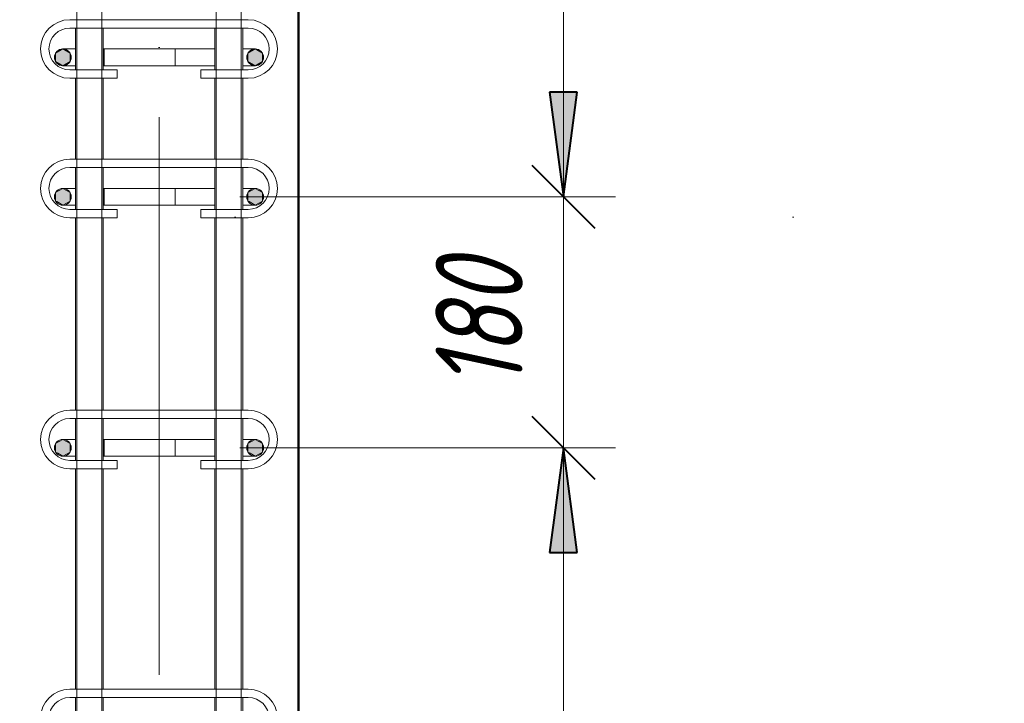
# Model space of a CAD drawing. Header units: millimetres. Extents: x 55419 to 67997, y -118926 to 7424.
# Tile 34 of 38: x 63686 to 64393, y 2587 to 3077. Entities that reach past the tile are written whole.
import ezdxf

# ---------------------------------------------------------------- set-up
doc = ezdxf.new("R2010")
doc.units = ezdxf.units.MM
for name, pattern in [('ADSK_Линия разреза', [400, 0, -200, 0, -200]), ('ADSK_Линия сетки', [500, 400, -50, 0, -50]), ('ADSK_Пунктирная_п5', [100, 0, -100])]:
    doc.linetypes.add(name, pattern=pattern)
for name, color, linetype, lineweight in [('A-____-____-DIMS', 211, 'Continuous', 9), ('A-____-____-DIMS-25', 211, 'Continuous', 9), ('G-____-____-SYMB', 111, 'ADSK_Пунктирная_п5', 20), ('S-COLS-____-MCUT', 52, 'Continuous', 50), ('S-GRID-____-OTLN', 1, 'Continuous', 9), ('S-RBAR-____-MCUT', 171, 'Continuous', 20), ('S-RBAR-____-OTLN', 171, 'Continuous', 100)]:
    doc.layers.add(name, color=color, linetype=linetype, lineweight=lineweight)
doc.styles.add('GOST Common_I_5', font='GOST_Common Italic.ttf', dxfattribs={"width": 0.8, "height": 62.5})
doc.dimstyles.new('ADSK_Для_арматуры_Основной_2_5_мм_шаг_кол-во_Стрелки_точный_1', dxfattribs={"dimscale": 304.8, "dimtxt": 0.206224, "dimasz": 0, "dimexe": 0.123031, "dimexo": 0.000403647, "dimgap": 0.032808, "dimtad": 1, "dimdec": 0, "dimlfac": 304.8, "dimdsep": 46, "dimtxsty": 'GOST Common_I_5', "dimblk2": 'NONE', "dimsah": 1, "dimcen": 0.09, "dimdle": 0.123031, "dimazin": 0, "dimtfac": 1, "dimtdec": 4, "dimtix": 1, "dimtmove": 0, "dimatfit": 3, "dimfxl": 1, "dimtvp": 1, "dimtfill": 1, "dimtolj": 1, "dimtzin": 0, "dimarcsym": 2})
doc.dimstyles.new('ADSK_Для_арматуры_Основной_2_5_мм_шаг_кол-во_Стрелки_точный_2', dxfattribs={"dimscale": 304.8, "dimtxt": 0.206224, "dimasz": 0.246063, "dimexe": 0.123031, "dimexo": 0.000403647, "dimgap": 0.032808, "dimtad": 1, "dimdec": 0, "dimlfac": 304.8, "dimdsep": 46, "dimtxsty": 'GOST Common_I_5', "dimsah": 1, "dimcen": 0.09, "dimdle": 0.123031, "dimazin": 0, "dimtfac": 1, "dimtdec": 4, "dimtix": 1, "dimtmove": 0, "dimatfit": 3, "dimfxl": 1, "dimtvp": 1, "dimtfill": 1, "dimtolj": 1, "dimtzin": 0, "dimarcsym": 2})
doc.dimstyles.new('ADSK_Округление_5мм__Узкий__4', dxfattribs={"dimscale": 304.8, "dimtxt": 0.206224, "dimasz": 0.147638, "dimexe": 0.123031, "dimexo": 0.000269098, "dimgap": 0.032808, "dimtad": 1, "dimdec": 0, "dimlfac": 304.8, "dimrnd": 5, "dimdsep": 46, "dimtxsty": 'GOST Common_I_5', "dimblk1": 'OBLIQUE', "dimblk2": 'OBLIQUE', "dimsah": 1, "dimcen": 0.09, "dimdle": 0.123031, "dimazin": 0, "dimtfac": 1, "dimtdec": 4, "dimtix": 1, "dimtmove": 0, "dimatfit": 3, "dimfxl": 1, "dimtvp": 1, "dimtfill": 1, "dimtolj": 1, "dimtzin": 0, "dimlwd": 20, "dimlwe": 20, "dimarcsym": 2})

# ---------------------------------------------------------------- blocks, each defined once
blk = doc.blocks.new('DIMBLOCK55-КЖ1_ПЭ_ВЭ1_Армирование_Пилоны_Пм-1_6_2-2')
at = {"layer": 'A-____-____-DIMS-25', "lineweight": 40}
for points in [[(64076.48, 3850), (64066.61, 3775), (64086.35, 3775)], [(64076.48, 2950), (64086.35, 3025), (64066.61, 3025)]]:
    blk.add_hatch(color=256, dxfattribs=at).paths.add_polyline_path(points)
at = {"layer": 'A-____-____-DIMS-25'}
for p, q in [((64076.48, 3887.5), (64076.48, 2912.5)), ((64076.48, 3850), (63892.89, 3850)), ((64076.48, 3850), (64113.98, 3850)), ((64076.48, 2950), (63892.89, 2950)), ((64076.48, 2950), (64113.98, 2950))]:
    blk.add_line(p, q, dxfattribs=at)
at = {"layer": 'A-____-____-DIMS-25', "lineweight": 40}
for p, q in [((64076.48, 3850), (64066.61, 3775)), ((64086.35, 3775), (64076.48, 3850)), ((64066.61, 3775), (64086.35, 3775)), ((64086.35, 3025), (64066.61, 3025)), ((64066.61, 3025), (64076.48, 2950)), ((64076.48, 2950), (64086.35, 3025))]:
    blk.add_line(p, q, dxfattribs=at)
at = {"layer": 'A-____-____-DIMS-25', "color": 0, "insert": (63984.8, 3246.59), "char_height": 62.5, "width": 368.194, "attachment_point": 1, "rotation": 90, "line_spacing_factor": 1.022761, "style": 'GOST Common_I_5', "bg_fill": 3, "box_fill_scale": 1.25, "bg_fill_color": 256, "bg_fill_true_color": 13158600, "bg_fill_transparency": 0}
blk.add_mtext('100x9=900', dxfattribs=at)
blk = doc.blocks.new('_None')
blk = doc.blocks.new('DIMBLOCK56-КЖ1_ПЭ_ВЭ1_Армирование_Пилоны_Пм-1_6_2-2')
at = {"layer": 'A-____-____-DIMS-25', "lineweight": 40}
for points in [[(64076.48, 2770), (64066.61, 2695), (64086.35, 2695)], [(64076.48, 970), (64086.35, 1045), (64066.61, 1045)]]:
    blk.add_hatch(color=256, dxfattribs=at).paths.add_polyline_path(points)
at = {"layer": 'A-____-____-DIMS-25'}
for p, q in [((64076.48, 2807.5), (64076.48, 932.5)), ((64076.48, 2770), (63892.89, 2770)), ((64076.48, 2770), (64113.98, 2770)), ((64076.48, 970), (63892.89, 970)), ((64076.48, 970), (64113.98, 970))]:
    blk.add_line(p, q, dxfattribs=at)
at = {"layer": 'A-____-____-DIMS-25', "lineweight": 40}
for p, q in [((64076.48, 2770), (64066.61, 2695)), ((64086.35, 2695), (64076.48, 2770)), ((64066.61, 2695), (64086.35, 2695)), ((64086.35, 1045), (64066.61, 1045)), ((64066.61, 1045), (64076.48, 970)), ((64076.48, 970), (64086.35, 1045))]:
    blk.add_line(p, q, dxfattribs=at)
at = {"layer": 'A-____-____-DIMS-25', "color": 0, "insert": (63984.8, 1699.01), "char_height": 62.5, "width": 410.3829, "attachment_point": 1, "rotation": 90, "line_spacing_factor": 1.022761, "style": 'GOST Common_I_5', "bg_fill": 3, "box_fill_scale": 1.25, "bg_fill_color": 256, "bg_fill_true_color": 13158600, "bg_fill_transparency": 0}
blk.add_mtext('200x9=1800', dxfattribs=at)
blk = doc.blocks.new('DIMBLOCK60-КЖ1_ПЭ_ВЭ1_Армирование_Пилоны_Пм-1_6_2-2')
at = {"layer": 'A-____-____-DIMS-25', "lineweight": 20}
for p, q in [((64076.48, 2987.5), (64076.48, 2732.5)), ((64076.48, 2950), (63844.39, 2950)), ((64076.48, 2950), (64113.98, 2950)), ((64076.48, 2770), (63844.39, 2770)), ((64076.48, 2770), (64113.98, 2770))]:
    blk.add_line(p, q, dxfattribs=at)
at = {"layer": 'A-____-____-DIMS-25', "lineweight": 40}
for p, q in [((64076.48, 2950), (64053.98, 2972.5)), ((64076.48, 2950), (64098.98, 2927.5)), ((64076.48, 2770), (64053.98, 2792.5)), ((64076.48, 2770), (64098.98, 2747.5))]:
    blk.add_line(p, q, dxfattribs=at)
at = {"layer": 'A-____-____-DIMS-25', "color": 0, "lineweight": 20, "insert": (63984.8, 2812.06), "char_height": 62.5, "width": 115.0606, "attachment_point": 1, "rotation": 90, "line_spacing_factor": 1.022761, "style": 'GOST Common_I_5', "bg_fill": 3, "box_fill_scale": 1.25, "bg_fill_color": 256, "bg_fill_true_color": 13158600, "bg_fill_transparency": 0}
blk.add_mtext('180', dxfattribs=at)
blk = doc.blocks.new('_Oblique')
at = {"color": 0, "linetype": 'ByBlock', "lineweight": -2}
blk.add_line((-0.5, -0.5), (0.5, 0.5), dxfattribs=at)

msp = doc.modelspace()

# ---------------------------------------------------------------- hatches: boundary and pattern name
at = {"layer": 'S-RBAR-____-MCUT'}
h = msp.add_hatch(color=256, dxfattribs=at)
edge = h.paths.add_edge_path()
edge.add_arc((63717.3861, 3050), 6, 0, 360)
for points in [[(63717.3861, 3044), (63722.5823, 3047), (63722.5823, 3053), (63717.3861, 3056), (63712.19, 3053), (63712.19, 3047)], [(63855.3861, 3044), (63860.5823, 3047), (63860.5823, 3053), (63855.3861, 3056), (63850.19, 3053), (63850.19, 3047)], [(63717.3861, 2944), (63722.5823, 2947), (63722.5823, 2953), (63717.3861, 2956), (63712.19, 2953), (63712.19, 2947), (63712.9804, 2946.5436)], [(63855.3861, 2944), (63860.5823, 2947), (63860.5823, 2953), (63855.3861, 2956), (63850.19, 2953), (63850.19, 2947), (63850.9804, 2946.5436)], [(63717.3861, 2764), (63722.5823, 2767), (63722.5823, 2773), (63717.3861, 2776), (63712.19, 2773), (63712.19, 2767), (63713.7006, 2766.1278)], [(63855.3861, 2764), (63860.5823, 2767), (63860.5823, 2773), (63855.3861, 2776), (63850.19, 2773), (63850.19, 2767), (63851.7006, 2766.1278)]]:
    msp.add_hatch(color=256, dxfattribs=at).paths.add_polyline_path(points)
h = msp.add_hatch(color=256, dxfattribs=at)
edge = h.paths.add_edge_path()
edge.add_arc((63855.3861, 3050), 6, 0, 360)
h = msp.add_hatch(color=256, dxfattribs=at)
edge = h.paths.add_edge_path()
edge.add_arc((63717.3861, 2950), 6, 0, 360)
h = msp.add_hatch(color=256, dxfattribs=at)
edge = h.paths.add_edge_path()
edge.add_arc((63855.3861, 2950), 6, 0, 360)
h = msp.add_hatch(color=256, dxfattribs=at)
edge = h.paths.add_edge_path()
edge.add_arc((63717.3861, 2770), 6, 0, 360)
h = msp.add_hatch(color=256, dxfattribs=at)
edge = h.paths.add_edge_path()
edge.add_arc((63855.3861, 2770), 6, 0, 360)

# ---------------------------------------------------------------- linework, layer by layer
at = {"layer": 'G-____-____-SYMB', "linetype": 'ADSK_Линия разреза'}
msp.add_line((63040.6496, 2935.3738), (64845.7201, 2935.3738), dxfattribs=at)
at = {"layer": 'S-COLS-____-MCUT'}
msp.add_line((63886.4051, -160), (63886.4051, 3900), dxfattribs=at)
at = {"layer": 'S-GRID-____-OTLN', "linetype": 'ADSK_Линия сетки'}
msp.add_line((63786.4051, -1393.6771), (63786.4051, 7314.9825), dxfattribs=at)
at = {"layer": 'S-RBAR-____-MCUT'}
for p, q in [((63717.3861, 3056), (63712.19, 3053)), ((63712.19, 3053), (63712.19, 3047)), ((63722.5823, 3053), (63717.3861, 3056)), ((63722.5823, 3047), (63722.5823, 3053)), ((63855.3861, 3056), (63850.19, 3053)), ((63850.19, 3053), (63850.19, 3047)), ((63860.5823, 3053), (63855.3861, 3056)), ((63860.5823, 3047), (63860.5823, 3053)), ((63712.19, 3047), (63717.3861, 3044)), ((63717.3861, 3044), (63722.5823, 3047)), ((63850.19, 3047), (63855.3861, 3044)), ((63855.3861, 3044), (63860.5823, 3047)), ((63717.3861, 2956), (63712.19, 2953)), ((63712.19, 2953), (63712.19, 2947)), ((63722.5823, 2953), (63717.3861, 2956)), ((63722.5823, 2947), (63722.5823, 2953)), ((63855.3861, 2956), (63850.19, 2953)), ((63850.19, 2953), (63850.19, 2947)), ((63860.5823, 2953), (63855.3861, 2956)), ((63860.5823, 2947), (63860.5823, 2953)), ((63712.19, 2947), (63712.9804, 2946.5436)), ((63712.9804, 2946.5436), (63717.3861, 2944)), ((63717.3861, 2944), (63722.5823, 2947)), ((63850.19, 2947), (63850.9804, 2946.5436)), ((63850.9804, 2946.5436), (63855.3861, 2944)), ((63855.3861, 2944), (63860.5823, 2947)), ((63717.3861, 2776), (63712.19, 2773)), ((63712.19, 2773), (63712.19, 2767)), ((63722.5823, 2773), (63717.3861, 2776)), ((63722.5823, 2767), (63722.5823, 2773)), ((63855.3861, 2776), (63850.19, 2773)), ((63850.19, 2773), (63850.19, 2767)), ((63860.5823, 2773), (63855.3861, 2776)), ((63860.5823, 2767), (63860.5823, 2773)), ((63712.19, 2767), (63713.7006, 2766.1278)), ((63713.7006, 2766.1278), (63717.3861, 2764)), ((63717.3861, 2764), (63722.5823, 2767)), ((63850.19, 2767), (63851.7006, 2766.1278)), ((63851.7006, 2766.1278), (63855.3861, 2764)), ((63855.3861, 2764), (63860.5823, 2767))]:
    msp.add_line(p, q, dxfattribs=at)
for centre in [(63717.3861, 3050), (63855.3861, 3050), (63717.3861, 2950), (63855.3861, 2950), (63717.3861, 2770), (63855.3861, 2770)]:
    msp.add_circle(centre, 6, dxfattribs=at)
at = {"layer": 'S-RBAR-____-OTLN', "lineweight": 20}
for p, q in [((63727.4048, -160), (63727.4048, 5900)), ((63745.4048, -160), (63745.4048, 5900)), ((63827.4048, -160), (63827.4048, 5900)), ((63845.4048, -160), (63845.4048, 5900)), ((63727.4048, -160), (63727.4048, 5000)), ((63745.4048, -160), (63745.4048, 5000)), ((63827.4048, -160), (63827.4048, 5000)), ((63845.4048, -160), (63845.4048, 5000)), ((63722.4048, 3077), (63850.4048, 3077)), ((63722.4048, 3071), (63850.4048, 3071)), ((63726.4048, 3071), (63726.4048, 3041)), ((63746.4048, 3071), (63746.4048, 3041)), ((63826.4048, 3071), (63826.4048, 3041)), ((63846.4048, 3071), (63846.4048, 3041)), ((63717.3861, 3056), (63726.2168, 3056)), ((63747.1473, 3056), (63746.4048, 3056)), ((63747.0177, 3056), (63751.9521, 3056)), ((63747.1473, 3056), (63747.1473, 3044)), ((63751.9933, 3056), (63778.842, 3056)), ((63778.842, 3056), (63798.059, 3056)), ((63798.059, 3056), (63819.3861, 3056)), ((63798.059, 3044), (63798.059, 3056)), ((63819.3861, 3056), (63826.4397, 3056)), ((63846.5959, 3056), (63855.3861, 3056)), ((63717.3861, 3044), (63726.0531, 3044)), ((63756.4048, 3041), (63722.4048, 3041)), ((63747.1473, 3044), (63746.4048, 3044)), ((63747.1077, 3044), (63751.4472, 3044)), ((63751.4713, 3044), (63778.842, 3044)), ((63756.4048, 3041), (63756.4048, 3035)), ((63778.842, 3044), (63798.059, 3044)), ((63798.059, 3044), (63819.3861, 3044)), ((63850.4048, 3041), (63816.4048, 3041)), ((63816.4048, 3041), (63816.4048, 3035)), ((63819.3861, 3044), (63826.4397, 3044)), ((63846.5959, 3044), (63855.3861, 3044)), ((63756.4048, 3035), (63722.4048, 3035)), ((63726.4048, 3035), (63726.4048, 2977)), ((63746.4048, 3035), (63746.4048, 2977)), ((63850.4048, 3035), (63816.4048, 3035)), ((63826.4048, 3035), (63826.4048, 2977)), ((63846.4048, 3035), (63846.4048, 2977)), ((63722.3976, 2977), (63850.3976, 2977)), ((63722.3976, 2971), (63850.3976, 2971)), ((63726.4048, 2971), (63726.4048, 2941)), ((63746.4048, 2971), (63746.4048, 2941)), ((63826.4048, 2971), (63826.4048, 2941)), ((63846.4048, 2971), (63846.4048, 2941)), ((63717.3861, 2956), (63726.2168, 2956)), ((63747.1473, 2956), (63746.4048, 2956)), ((63747.0177, 2956), (63751.9521, 2956)), ((63747.1473, 2956), (63747.1473, 2944)), ((63751.9933, 2956), (63778.842, 2956)), ((63778.842, 2956), (63798.059, 2956)), ((63798.059, 2956), (63819.3861, 2956)), ((63798.059, 2944), (63798.059, 2956)), ((63819.3861, 2956), (63826.4397, 2956)), ((63846.5959, 2956), (63855.3861, 2956)), ((63717.3861, 2944), (63726.0531, 2944)), ((63756.3976, 2941), (63722.3976, 2941)), ((63747.1473, 2944), (63746.4048, 2944)), ((63747.1077, 2944), (63751.4472, 2944)), ((63751.4713, 2944), (63778.842, 2944)), ((63756.3976, 2941), (63756.3976, 2935)), ((63778.842, 2944), (63798.059, 2944)), ((63798.059, 2944), (63819.3861, 2944)), ((63850.3976, 2941), (63816.3976, 2941)), ((63816.3976, 2941), (63816.3976, 2935)), ((63819.3861, 2944), (63826.4397, 2944)), ((63846.5959, 2944), (63855.3861, 2944)), ((63756.3976, 2935), (63722.3976, 2935)), ((63726.4048, 2935), (63726.4048, 2797)), ((63746.4048, 2935), (63746.4048, 2797)), ((63850.3976, 2935), (63816.3976, 2935)), ((63826.4048, 2935), (63826.4048, 2797)), ((63846.4048, 2935), (63846.4048, 2797)), ((63722.4048, 2797), (63850.4048, 2797)), ((63722.4048, 2791), (63850.4048, 2791)), ((63726.4048, 2791), (63726.4048, 2761)), ((63746.4048, 2791), (63746.4048, 2761)), ((63826.4048, 2791), (63826.4048, 2761)), ((63846.4048, 2791), (63846.4048, 2761)), ((63717.3861, 2776), (63726.2168, 2776)), ((63747.1473, 2776), (63746.4048, 2776)), ((63747.0177, 2776), (63751.9521, 2776)), ((63747.1473, 2776), (63747.1473, 2764)), ((63751.9933, 2776), (63778.842, 2776)), ((63778.842, 2776), (63798.059, 2776)), ((63798.059, 2776), (63819.3861, 2776)), ((63798.059, 2764), (63798.059, 2776)), ((63819.3861, 2776), (63826.4397, 2776)), ((63846.5959, 2776), (63855.3861, 2776)), ((63717.3861, 2764), (63726.0531, 2764)), ((63747.1473, 2764), (63746.4048, 2764)), ((63747.1077, 2764), (63751.4472, 2764)), ((63751.4713, 2764), (63778.842, 2764)), ((63778.842, 2764), (63798.059, 2764)), ((63798.059, 2764), (63819.3861, 2764)), ((63819.3861, 2764), (63826.4397, 2764)), ((63846.5959, 2764), (63855.3861, 2764)), ((63756.4048, 2761), (63722.4048, 2761)), ((63756.4048, 2755), (63722.4048, 2755)), ((63726.4048, 2755), (63726.4048, 2597)), ((63746.4048, 2755), (63746.4048, 2597)), ((63756.4048, 2761), (63756.4048, 2755)), ((63850.4048, 2761), (63816.4048, 2761)), ((63816.4048, 2761), (63816.4048, 2755)), ((63850.4048, 2755), (63816.4048, 2755)), ((63826.4048, 2755), (63826.4048, 2597)), ((63846.4048, 2755), (63846.4048, 2597)), ((63722.3976, 2597), (63850.3976, 2597)), ((63722.3976, 2591), (63850.3976, 2591)), ((63726.4048, 2591), (63726.4048, 2561)), ((63746.4048, 2591), (63746.4048, 2561)), ((63826.4048, 2591), (63826.4048, 2561)), ((63846.4048, 2591), (63846.4048, 2561))]:
    msp.add_line(p, q, dxfattribs=at)
for centre, radius, start, end in [((63722.4048, 3056), 21, 90, 270), ((63850.4048, 3056), 21, 270, 90), ((63722.4048, 3056), 15, 90, 270), ((63850.4048, 3056), 15, 270, 90), ((63717.3861, 3050), 6, 90, 270), ((63717.3861, 3050), 6, 90, 270), ((63855.3861, 3050), 6, 270, 90), ((63722.3976, 2956), 21, 90, 270), ((63850.3976, 2956), 21, 270, 90), ((63722.3976, 2956), 15, 90, 270), ((63850.3976, 2956), 15, 270, 90), ((63717.3861, 2950), 6, 90, 270), ((63717.3861, 2950), 6, 90, 270), ((63855.3861, 2950), 6, 270, 90), ((63722.4048, 2776), 21, 90, 270), ((63722.4048, 2776), 15, 90, 270), ((63850.4048, 2776), 21, 270, 90), ((63850.4048, 2776), 15, 270, 90), ((63717.3861, 2770), 6, 90, 270), ((63717.3861, 2770), 6, 90, 270), ((63855.3861, 2770), 6, 270, 90), ((63722.3976, 2576), 21, 90, 270), ((63850.3976, 2576), 21, 270, 90), ((63722.3976, 2576), 15, 90, 270), ((63850.3976, 2576), 15, 270, 90)]:
    msp.add_arc(centre, radius, start, end, dxfattribs=at)

# ---------------------------------------------------------------- next in the draw order: dimensions: what is measured, and where the dimension line sits
at = {"layer": 'A-____-____-DIMS'}
for base, p1, p2, text, dimstyle, override, picture, middle in [((64076.4795, 2950), (63855.3861, 3850), (63855.3861, 2950), '100x9=900', 'ADSK_Для_арматуры_Основной_2_5_мм_шаг_кол-во_Стрелки_точный_1', {"dimpost": '<>', "dimblk1": 'None', "dimblk2": 'None', "dimsah": 1, "dimfxl": 900}, 'DIMBLOCK55-КЖ1_ПЭ_ВЭ1_Армирование_Пилоны_Пм-1_6_2-2', (64035.2295, 3400)), ((64076.4795, 970), (63855.3861, 2770), (63855.3861, 970), '200x9=1800', 'ADSK_Для_арматуры_Основной_2_5_мм_шаг_кол-во_Стрелки_точный_2', {"dimpost": '<>', "dimblk1": 'None', "dimblk2": 'None', "dimsah": 1, "dimfxl": 1800}, 'DIMBLOCK56-КЖ1_ПЭ_ВЭ1_Армирование_Пилоны_Пм-1_6_2-2', (64035.2295, 1870))]:
    dim = msp.add_linear_dim(base=base, p1=p1, p2=p2, angle=90, text=text, dimstyle=dimstyle, override=override, dxfattribs=at)
    dim.commit()
    dim.dimension.update_dxf_attribs({"geometry": picture, "text_midpoint": middle})

# ---------------------------------------------------------------- next in the draw order: dimensions: what is measured, and where the dimension line sits
at = {"layer": 'A-____-____-DIMS', "lineweight": 20}
dim = msp.add_linear_dim(base=(64076.4795, 2770), p1=(63819.3861, 2950), p2=(63819.3861, 2770), angle=90, dimstyle='ADSK_Округление_5мм__Узкий__4', override={"dimpost": '<>', "dimfxl": 180}, dxfattribs=at)
dim.commit()
dim.dimension.update_dxf_attribs({"geometry": 'DIMBLOCK60-КЖ1_ПЭ_ВЭ1_Армирование_Пилоны_Пм-1_6_2-2', "text_midpoint": (64035.2295, 2860)})

doc.saveas('drawing.dxf')
